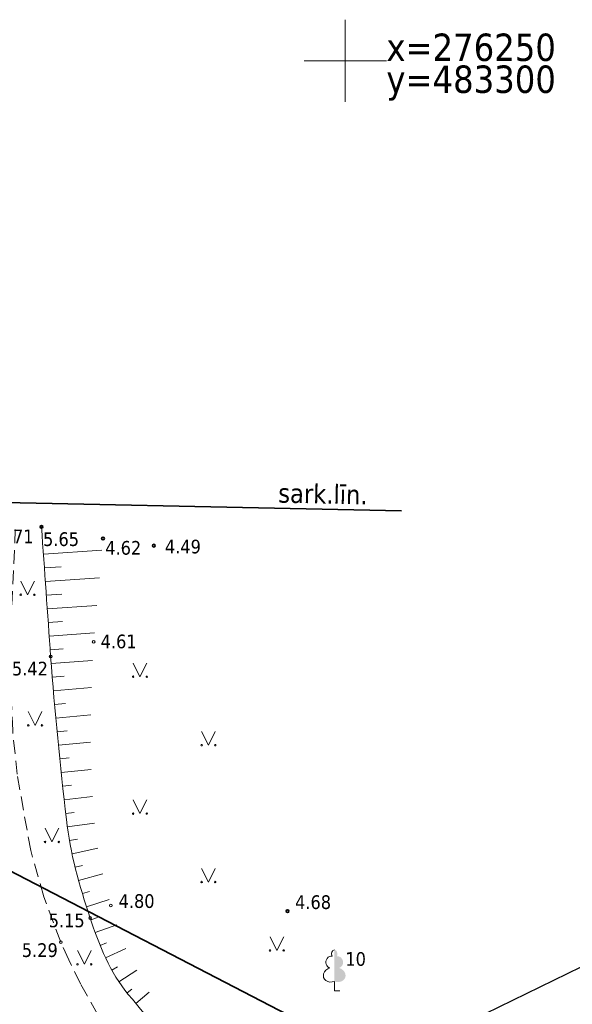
# Model space of a CAD drawing. Header units: metres. Extents: x 479801 to 960259, y 275948 to 557431.
# Tile 21 of 48: x 483288 to 483308, y 276216 to 276252. Entities that reach past the tile are written whole.
import ezdxf
from ezdxf.enums import TextEntityAlignment as Align

# ---------------------------------------------------------------- set-up
doc = ezdxf.new("R2010")
doc.units = ezdxf.units.M
doc.linetypes.add('ADTI_0', pattern=[2, 1, 1])
doc.linetypes.add('ADTI_2', pattern=[0.75, 0.5, -0.25])
for name, color, linetype, lineweight in [('APGR_SARK_####_####_#', 1, 'ADTI_0', 35), ('APGR_SARK_####_TKST_#', 240, 'ADTI_0', 9), ('CELI_CMAL_####_####_#', 7, 'ADTI_2', 9), ('GEOD_ELEM_####_####_#', 7, 'ADTI_0', 35), ('GEOD_KORD_####_TKST_#', 7, 'ADTI_0', 9), ('RELJ_AATZ_####_TKST_#', 7, 'ADTI_0', 9), ('RELJ_ELEM_####_####_#', 7, 'ADTI_0', 35), ('RELJ_NOGA_####_####_#', 7, 'ADTI_0', 9), ('TERT_ELEM_####_####_#', 3, 'ADTI_0', 9), ('vadi', 1, 'Continuous', 0)]:
    doc.layers.add(name, color=color, linetype=linetype, lineweight=lineweight)
doc.layers.add('TERT_DIAM_####_TKST_#', color=7, linetype='ADTI_0', lineweight=9, true_color=0x00e100)
doc.styles.get("Standard").update_dxf_attribs({"font": 'wromlats.shx'})
doc.styles.add('Tahoma_05_LB', font='tahoma.ttf', dxfattribs={"height": 0.5})
doc.styles.add('Tahoma_05_LT', font='tahoma.ttf', dxfattribs={"height": 0.5})
doc.styles.add('Tahoma_07_CB', font='tahoma.ttf', dxfattribs={"height": 0.7})
doc.styles.add('Tahoma_1_LC', font='simplex.shx', dxfattribs={"height": 1})
doc.dimstyles.new('ISO-25', dxfattribs={"dimtxt": 2.5, "dimasz": 2.5, "dimexe": 1.25, "dimexo": 0.625, "dimtad": 1, "dimtxsty": 'Standard', "dimcen": 2.5, "dimadec": 0, "dimazin": 0, "dimtfac": 1, "dimtmove": 0, "dimatfit": 3, "dimfxl": 1, "dimarcsym": 0})

# ---------------------------------------------------------------- blocks, each defined once
blk = doc.blocks.new('PKT')
at = {"layer": 'RELJ_ELEM_####_####_#', "color": 7, "linetype": 'Continuous', "lineweight": 35}
blk.add_circle((0, 0), 0.05, dxfattribs=at)
blk = doc.blocks.new('PKT_1')
at = {"layer": 'RELJ_ELEM_####_####_#', "color": 7, "linetype": 'Continuous', "lineweight": 20, "ltscale": 0.7}
blk.add_circle((0, 0), 0.05, dxfattribs=at)
blk = doc.blocks.new('LAPUKO')
at = {"layer": 'TERT_ELEM_####_####_#', "linetype": 'Continuous', "lineweight": 9, "true_color": 0x00e100}
h = blk.add_hatch(color=92, dxfattribs=at)
edge = h.paths.add_edge_path()
edge.add_line((0, 1.5), (0, 0.347))
edge.add_ellipse((0.09, 0.593), major_axis=(-0.307, 0.095), ratio=0.814445, start_angle=87.7296, end_angle=270)
edge.add_ellipse((0.128, 1.055), major_axis=(0.039, -0.212), ratio=0.861323, start_angle=0, end_angle=180)
edge.add_line((0.09, 1.268), (0.089, 1.269))
edge.add_ellipse((0, 1.35), major_axis=(0, -0.15), ratio=0.707107, start_angle=57.0494, end_angle=179.7836)
at = {"layer": 'TERT_ELEM_####_####_#', "color": 92, "linetype": 'Continuous', "lineweight": 9, "true_color": 0x00e100}
for p, q in [((0, 0.347), (0, 0)), ((0, 0), (0.2, 0))]:
    blk.add_line(p, q, dxfattribs=at)
at = {"layer": 'TERT_ELEM_####_####_#', "color": 92, "linetype": 'Continuous', "lineweight": 9, "true_color": 0x00e100, "extrusion": (0, 0, -1)}
for centre, major_axis, ratio, start_param, end_param in [((0, 1.35), (0, -0.15), 0.707107, 0.995701, 3.137816), ((-0.128, 1.055), (-0.039, -0.212), 0.861323, 0, 3.141593)]:
    blk.add_ellipse(centre, major_axis=major_axis, ratio=ratio, start_param=start_param, end_param=end_param, dxfattribs=at)
at = {"layer": 'TERT_ELEM_####_####_#', "color": 92, "linetype": 'Continuous', "lineweight": 9, "true_color": 0x00e100}
blk.add_ellipse((-0.09, 0.593), major_axis=(0.307, 0.095), ratio=0.814445, start_param=1.570796, end_param=4.752015, dxfattribs=at)
blk = doc.blocks.new('MAURS')
at = {"layer": 'TERT_ELEM_####_####_#', "color": 92, "linetype": 'Continuous', "lineweight": 9, "true_color": 0x00e100}
for p, q in [((-0.25, 0.5), (0, 0)), ((0, 0), (0.25, 0.5))]:
    blk.add_line(p, q, dxfattribs=at)
for centre, radius in [((-0.25, 0), 0.028), ((0.25, 0), 0.0263)]:
    blk.add_circle(centre, radius, dxfattribs=at)
blk = doc.blocks.new('KRUSTS')
at = {"layer": 'GEOD_ELEM_####_####_#', "color": 7, "linetype": 'Continuous', "lineweight": 9}
for p, q in [((0, 1.5), (0, 0)), ((-1.5, 0), (0, 0)), ((0, 0), (0, -1.5)), ((0, 0), (1.5, 0))]:
    blk.add_line(p, q, dxfattribs=at)

msp = doc.modelspace()

# ---------------------------------------------------------------- linework, layer by layer
at = {"layer": 'APGR_SARK_####_####_#'}
msp.add_lwpolyline([(483514.21906, 276039.38801), (483509.46102, 276036.62137), (483479.78774, 276019.92067), (483421.53255, 276114.97655), (483394.89693, 276145.1528), (483381.929, 276155.434), (483312.74564, 276207.45583), (483272.863, 276228.124), (483283.479, 276233.951), (483302.04675, 276233.55658)], dxfattribs=at)
at = {"layer": 'CELI_CMAL_####_####_#'}
msp.add_lwpolyline([(483297.962, 276207.83), (483296.91985, 276208.62809), (483295.99751, 276209.39274), (483295.06435, 276210.21331), (483294.41048, 276210.86059), (483293.85493, 276211.41055), (483293.09765, 276212.24401), (483292.42472, 276213.05418), (483291.55211, 276214.2459), (483290.95033, 276215.17364), (483290.32519, 276216.28409), (483289.8975, 276217.15514), (483289.607, 276217.805), (483288.9865, 276219.46587), (483288.50827, 276221.1536), (483288.0104, 276223.93512), (483287.8519, 276225.53616), (483287.7697, 276227.28751), (483287.755, 276228.628), (483287.95622, 276233.07279)], dxfattribs=at)
at = {"layer": 'RELJ_NOGA_####_####_#'}
for p, q in [((483288.90301, 276232.97087), (483288.90401, 276232.97095)), ((483288.93829, 276232.47212), (483288.93859, 276232.47214)), ((483288.97358, 276231.97337), (483291.11154, 276232.12463)), ((483289.00887, 276231.47461), (483289.62604, 276231.51828)), ((483289.04416, 276230.97586), (483291.02069, 276231.1157)), ((483289.07944, 276230.47711), (483289.64819, 276230.51735)), ((483289.11473, 276229.97835), (483290.92983, 276230.10677)), ((483289.15002, 276229.4796), (483289.67033, 276229.51641)), ((483289.1853, 276228.98085), (483290.83898, 276229.09785)), ((483289.22059, 276228.4821), (483289.69281, 276228.5155)), ((483289.25637, 276227.98338), (483290.76197, 276228.09644)), ((483289.29461, 276227.48484), (483289.72812, 276227.5191)), ((483289.3354, 276226.98651), (483290.72455, 276227.10542)), ((483289.37872, 276226.48839), (483289.77895, 276226.52375)), ((483289.42429, 276225.99047), (483290.70174, 276226.10919)), ((483289.472, 276225.49275), (483289.83899, 276225.52848)), ((483289.52127, 276224.99519), (483290.6965, 276225.11288)), ((483289.57217, 276224.49779), (483289.91204, 276224.53316)), ((483289.62451, 276224.00053), (483290.72041, 276224.11675)), ((483289.67778, 276223.50338), (483289.99717, 276223.53785)), ((483289.73208, 276223.00634), (483290.77053, 276223.12005)), ((483289.78697, 276222.50936), (483290.09222, 276222.54321)), ((483289.84554, 276222.01282), (483290.84224, 276222.14818)), ((483289.92247, 276221.51881), (483290.21349, 276221.57021)), ((483290.01812, 276221.02807), (483290.95894, 276221.23203)), ((483290.13024, 276220.54083), (483290.40394, 276220.60776)), ((483290.25668, 276220.0571), (483291.13995, 276220.30108)), ((483290.39531, 276219.57671), (483290.65239, 276219.65336)), ((483290.54403, 276219.09935), (483291.376, 276219.36792)), ((483290.70087, 276218.62459), (483290.94407, 276218.70725)), ((483290.86622, 276218.15274), (483291.65392, 276218.4422)), ((483291.04605, 276217.68622), (483291.27513, 276217.77915)), ((483291.24633, 276217.22815), (483291.98009, 276217.57578)), ((483291.4729, 276216.78253), (483291.68312, 276216.8998)), ((483291.73166, 276216.35486), (483292.38737, 276216.78547)), ((483292.02721, 276215.9518), (483292.19807, 276216.08874)), ((483292.34778, 276215.5681), (483292.83614, 276215.97708))]:
    msp.add_line(p, q, dxfattribs=at)
msp.add_open_spline([(483288.90301, 276232.97087), (483289.01467, 276231.39258), (483289.12634, 276229.81429), (483289.238, 276228.236), (483289.37865, 276226.24805), (483289.59107, 276224.26732), (483289.81186, 276222.28484), (483289.94858, 276221.05728), (483290.28189, 276219.8709), (483290.68, 276218.686), (483291.01546, 276217.68757), (483291.40619, 276216.69244), (483292.0738, 276215.89525), (483292.87253, 276214.9415), (483293.67127, 276213.98775), (483294.47, 276213.034)], degree=3, knots=[0, 0, 0, 0, 0.22306928, 0.22306928, 0.22306928, 0.50403838, 0.50403838, 0.50403838, 0.67801517, 0.67801517, 0.67801517, 0.82461198, 0.82461198, 0.82461198, 1, 1, 1, 1], dxfattribs=at)

# ---------------------------------------------------------------- block references
at = {"layer": 'GEOD_ELEM_####_####_#', "color": 7, "linetype": 'Continuous', "lineweight": 9, "ltscale": 0.7, "true_color": 0xffffff}
msp.add_blockref('KRUSTS', (483300, 276250), dxfattribs=at)
at = {"layer": 'RELJ_ELEM_####_####_#', "color": 7, "linetype": 'Continuous', "lineweight": 20, "ltscale": 0.7, "true_color": 0xffffff}
for name, p in [('PKT', (483288.90301, 276232.97087)), ('PKT', (483291.14974, 276232.54886)), ('PKT', (483293.00885, 276232.28797)), ('PKT_1', (483290.81, 276228.776)), ('PKT_1', (483289.238, 276228.236)), ('PKT_1', (483291.44, 276219.143)), ('PKT', (483297.89132, 276218.93923)), ('PKT_1', (483290.68, 276218.686)), ('PKT_1', (483289.607, 276217.805))]:
    msp.add_blockref(name, p, dxfattribs=at)
at = {"layer": 'TERT_ELEM_####_####_#', "color": 92, "linetype": 'Continuous', "lineweight": 9, "ltscale": 0.7, "true_color": 0x00e100}
for name, p in [('MAURS', (483288.39364, 276230.49463)), ('MAURS', (483292.5, 276227.5)), ('MAURS', (483288.67113, 276225.72372)), ('MAURS', (483295, 276225)), ('MAURS', (483292.5, 276222.5)), ('MAURS', (483289.28446, 276221.46398)), ('MAURS', (483295, 276220)), ('MAURS', (483297.5, 276217.5)), ('MAURS', (483290.47013, 276216.99598)), ('LAPUKO', (483299.604, 276216.021))]:
    msp.add_blockref(name, p, dxfattribs=at)

# ---------------------------------------------------------------- texts
at = {"layer": 'APGR_SARK_####_TKST_#', "style": 'Tahoma_07_CB'}
msp.add_text('sark.līn.', height=0.7, rotation=358.783103, dxfattribs=at).set_placement((483299.17626, 276233.82761), align=Align.CENTER)
at = {"layer": 'GEOD_KORD_####_TKST_#', "char_height": 1, "attachment_point": 4, "line_spacing_factor": 0.6, "style": 'Tahoma_1_LC'}
for s, insert in [('\\fTahoma|b0|i0|c186186|p39;x=276250', (483301.5, 276250.48333)), ('\\fTahoma|b0|i0|c186186|p39;y=483300', (483301.5, 276249.18333))]:
    msp.add_mtext(s, dxfattribs=dict(at, insert=insert))
at = {"layer": 'RELJ_AATZ_####_TKST_#', "style": 'Tahoma_05_LT'}
for s, p in [('5.71', (483287.30035, 276232.87588)), ('5.65', (483288.96067, 276232.77564)), ('4.62', (483291.23212, 276232.45819)), ('4.49', (483293.41248, 276232.50434)), ('4.61', (483291.06418, 276229.03976)), ('5.42', (483287.82484, 276228.04695)), ('4.80', (483291.72007, 276219.55513)), ('4.68', (483298.16522, 276219.51579)), ('5.15', (483289.16804, 276218.84927)), ('5.29', (483288.18508, 276217.76383))]:
    msp.add_text(s, height=0.5, dxfattribs=at).set_placement(p, align=Align.TOP_LEFT)
at = {"layer": 'TERT_DIAM_####_TKST_#', "style": 'Tahoma_05_LB'}
msp.add_text('10', height=0.5, dxfattribs=at).set_placement((483300.00215, 276216.93981))

# ---------------------------------------------------------------- leaders
at = {"layer": 'vadi', "color": 18, "linetype": 'Continuous', "true_color": 0x000000}
msp.add_leader([(483296.49132, 276210.99846), (483310.83179, 276217.98452), (483313.83179, 276217.98452)], dimstyle='ISO-25', override={"dimasz": 0.5, "dimtad": 0}, dxfattribs=at)

doc.saveas('drawing.dxf')
